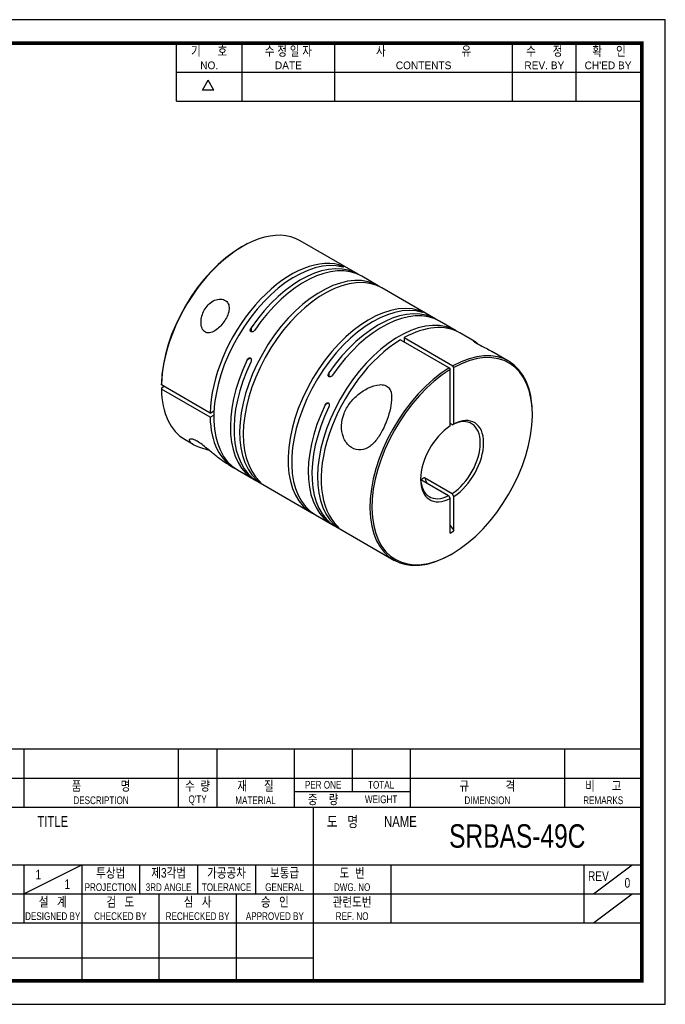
# Model space of a CAD drawing. Header units: millimetres. Extents: x 0 to 297, y 0 to 210.
# Tile 2 of 2: x 159 to 297, y 0 to 210. Entities that reach past the tile are written whole.
import ezdxf
from ezdxf.enums import TextEntityAlignment as Align

# ---------------------------------------------------------------- set-up
doc = ezdxf.new("R2010")
doc.units = ezdxf.units.MM
doc.header["$LTSCALE"] = 5
doc.layers.get('0').update_dxf_attribs({"linetype": 'CONTINUOUS'})
doc.layers.add('BM', color=2, linetype='CONTINUOUS')
doc.layers.add('D', color=7, linetype='CONTINUOUS')
doc.styles.get("Standard").update_dxf_attribs({"font": 'Gulim.ttf', "width": 0.8, "height": 3})

msp = doc.modelspace()

# ---------------------------------------------------------------- linework, layer by layer
for p, q in [((192.71392, 192.64074), (192.71392, 205)), ((206.72109, 192.64074), (206.72109, 205)), ((226.49591, 192.64074), (226.49591, 205)), ((264.39765, 192.64074), (264.39765, 205)), ((277.99284, 192.64074), (277.99284, 205)), ((192.71392, 198.82037), (291.58802, 198.82037)), ((198.25647, 194.97648), (199.49239, 197.11716)), ((200.72832, 194.97648), (199.49239, 197.11716)), ((200.72832, 194.97648), (198.25647, 194.97648)), ((192.71392, 192.64074), (291.58802, 192.64074)), ((292, 54.43705), (147.8086, 54.43705)), ((160.16787, 54.43705), (160.16787, 42.07779)), ((193.1259, 54.43705), (193.1259, 42.07779)), ((201.36541, 54.43705), (201.36541, 42.07779)), ((217.84443, 54.43705), (217.84443, 42.07779)), ((230.20369, 54.43705), (230.20369, 45.37359)), ((242.56295, 54.43705), (242.56295, 42.07779)), ((275.52098, 54.43705), (275.52098, 42.07779)), ((147.8086, 48.25742), (292, 48.25742)), ((217.84443, 45.37359), (242.56295, 45.37359)), ((147.8086, 42.07779), (292, 42.07779)), ((221.96418, 5), (221.96418, 42.07779)), ((147.8086, 29.71852), (292, 29.71852)), ((160.16787, 23.53889), (172.52713, 29.71852)), ((160.16787, 29.71852), (160.16787, 17.35926)), ((172.52713, 29.71852), (172.52713, 5)), ((184.88639, 29.71852), (184.88639, 23.53889)), ((197.24565, 29.71852), (197.24565, 23.53889)), ((209.60492, 29.71852), (209.60492, 23.53889)), ((238.4432, 29.71852), (238.4432, 17.35926)), ((279.64074, 29.71852), (279.64074, 17.35926)), ((281.70061, 23.53889), (289.94012, 29.71852)), ((147.8086, 23.53889), (221.96418, 23.53889)), ((189.00615, 23.53889), (189.00615, 5)), ((205.48516, 23.53889), (205.48516, 5)), ((221.96418, 23.53889), (292, 23.53889)), ((281.70061, 17.35926), (289.94012, 23.53889)), ((147.8086, 17.35926), (292, 17.35926)), ((147.8086, 9.87984), (221.96418, 9.87984))]:
    msp.add_line(p, q)
msp.add_lwpolyline([(297, 210), (0, 210), (0, 0), (297, 0)], close=True)
msp.add_lwpolyline([(292, 205, 0.8, 0.8, 0), (5, 205, 0.8, 0.8, 0), (5, 5, 0.8, 0.8, 0), (292, 5, 0.8, 0.8, 0)], format="xyseb", close=True)
at = {"layer": 'BM', "ltscale": 25.4}
for p, q in [((231.46889, 155.72337), (219.09452, 162.86772)), ((206.84452, 161.65426), (206.63239, 161.53179)), ((227.45668, 157.42343), (227.45668, 157.70245)), ((235.78224, 153.23306), (232.24671, 155.2743)), ((248.0859, 146.12954), (236.56006, 152.78399)), ((244.42725, 147.76124), (244.42725, 148.00651)), ((252.39925, 143.63923), (248.86372, 145.68047)), ((208.64764, 144.25063), (208.64764, 143.4453)), ((256.22517, 141.43033), (253.17707, 143.19015)), ((240.53816, 141.74712), (250.93263, 135.74587)), ((241.31598, 142.19619), (251.71045, 136.19494)), ((241.31598, 142.19619), (241.31598, 141.29805)), ((263.57154, 137.1889), (260.01955, 139.23964)), ((208.52484, 137.84373), (207.82741, 137.44106)), ((225.26465, 134.65679), (225.26465, 133.85147)), ((250.93263, 135.74587), (251.14476, 135.37838)), ((251.14476, 123.36798), (251.14476, 135.37838)), ((251.92258, 135.82746), (251.71045, 136.19494)), ((251.92258, 123.81705), (251.92258, 135.82746)), ((189.52477, 132.09961), (189.52482, 132.34459)), ((199.91924, 126.09836), (189.52477, 132.09961)), ((189.52482, 131.44644), (189.52477, 131.20146)), ((199.91924, 125.20021), (189.52477, 131.20146)), ((190.09046, 131.77301), (189.52482, 131.44644)), ((225.14185, 128.24989), (224.44442, 127.84723)), ((199.91924, 126.09836), (200.73202, 126.56762)), ((199.91924, 125.20021), (200.69706, 125.64928)), ((268.64565, 125.72841), (268.64565, 125.97336)), ((251.56903, 123.6122), (251.14476, 123.85715)), ((251.56903, 123.6122), (251.92258, 123.81705)), ((194.59452, 120.43247), (196.27675, 119.46124)), ((203.80761, 115.1133), (204.98899, 114.43123)), ((205.76681, 113.98215), (209.30234, 111.94091)), ((209.80731, 111.88472), (210.01972, 112.00736)), ((210.08016, 111.49184), (221.606, 104.83739)), ((244.8433, 111.92768), (250.79121, 108.49366)), ((245.62112, 112.37676), (251.56903, 108.94273)), ((250.79121, 108.49366), (251.14476, 107.88056)), ((251.14476, 100.51908), (251.14476, 107.88056)), ((251.92258, 108.32963), (251.56903, 108.94273)), ((251.92258, 100.96816), (251.92258, 108.32963)), ((222.38382, 104.38832), (225.91935, 102.34708)), ((226.42432, 102.29089), (226.63673, 102.41352)), ((226.69717, 101.898), (239.07154, 94.75366)), ((251.14476, 100.51908), (251.92258, 100.96816)), ((251.32154, 95.96711), (251.53367, 96.08959))]:
    msp.add_line(p, q, dxfattribs=at)
msp.add_arc((242.67315, 116.58463), 5.13777, 294.9855948, 305.0144052, dxfattribs=at)
for centre, major_axis, start_param, end_param in [((206.84452, 141.6501), (12.25, 21.21762), 0, 2.333743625), ((206.63239, 141.77257), (12.1, 20.95781), 0.785398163, 2.33346526), ((218.01681, 135.19977), (12.25, 21.21762), 0.154592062, 3.141592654), ((217.23899, 135.64885), (-12.25, -21.21762), 3.296184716, 5.475336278), ((219.21889, 134.50575), (-12.25, -21.21762), 3.109839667, 4.583308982), ((219.99671, 134.05668), (-12.25, -21.21762), 3.141592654, 4.583308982), ((223.53224, 132.01544), (-12.25, -21.21762), 3.109839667, 6.154105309), ((224.31006, 131.56636), (-12.25, -21.21762), 3.141592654, 6.154105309), ((233.856, 126.05501), (12.25, 21.21762), 0.129079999, 3.173345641), ((234.63382, 125.60594), (12.25, 21.21762), 0.129079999, 3.141592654), ((235.8359, 124.91192), (-12.25, -21.21762), 3.109839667, 4.583308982), ((236.61372, 124.46284), (-12.25, -21.21762), 3.141592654, 4.583308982), ((240.14925, 122.4216), (-12.25, -21.21762), 3.109839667, 6.154105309), ((240.92707, 121.97253), (-12.25, -21.21762), 3.141592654, 3.904539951), ((240.92707, 121.97253), (12.25, 21.21762), 0.807849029, 3.012512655), ((251.53367, 115.84881), (12.1, 20.95781), 0.808127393, 7.045854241), ((251.32154, 115.97128), (-12.25, -21.21762), 2.35619449, 3.904539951), ((221.55234, 133.15853), (12.25, 21.21762), 1.699876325, 3.173345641), ((222.33016, 132.70946), (12.25, 21.21762), 1.699876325, 3.141592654), ((251.32154, 115.97128), (-12.25, -21.21762), 3.949441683, 7.068583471), ((206.84452, 141.6501), (12.25, 21.21762), 2.378645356, 3.141592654), ((238.16935, 123.5647), (12.25, 21.21762), 1.699876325, 3.173345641), ((238.94717, 123.11562), (12.25, 21.21762), 1.699876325, 3.141592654), ((217.23899, 135.64885), (12.25, 21.21762), 2.378645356, 3.173345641), ((251.18012, 116.05293), (-4.5, -7.79423), 0.846547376, 3.865841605), ((251.53367, 115.84881), (-4.75, -8.22724), 0.843325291, 3.869063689), ((251.53367, 115.84881), (4.75, 8.22724), 0.843325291, 3.869063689), ((251.18012, 116.05293), (4.5, 7.79423), 2.383600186, 3.865841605), ((267.83248, 116.27747), (-18.75, 32.47595), 1.363240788, 1.398676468), ((267.83248, 116.27747), (-18.75, 32.47595), 1.675499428, 1.712693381)]:
    msp.add_ellipse(centre, major_axis=major_axis, ratio=0.577350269, start_param=start_param, end_param=end_param, dxfattribs=at)
for points, knots in [([(227.45668, 157.70245), (227.50977, 157.68833), (227.57442, 157.66713), (227.6459, 157.64033), (227.71747, 157.6135), (227.79862, 157.57998), (227.88159, 157.54268), (227.93514, 157.5186), (227.99079, 157.49235), (228.04427, 157.46581), (228.0981, 157.43911), (228.15137, 157.41126), (228.1977, 157.38553), (228.21044, 157.37845), (228.22275, 157.37148), (228.2345, 157.36469), (228.27155, 157.3433), (228.3036, 157.32337), (228.32817, 157.30651), (228.35265, 157.28971), (228.37045, 157.27548), (228.38138, 157.26431), (228.39315, 157.25228), (228.39732, 157.24348), (228.39494, 157.23773), (228.39208, 157.23081), (228.37976, 157.22813), (228.36, 157.22907), (228.33623, 157.2302), (228.30118, 157.23658), (228.25775, 157.24738), (228.25026, 157.24925), (228.24251, 157.25124), (228.2345, 157.25337)], [0, 0, 0, 0, 0.144342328, 0.144342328, 0.144342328, 0.289400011, 0.289400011, 0.289400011, 0.382151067, 0.382151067, 0.382151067, 0.475889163, 0.475889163, 0.475889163, 0.501187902, 0.501187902, 0.501187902, 0.582084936, 0.582084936, 0.582084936, 0.662509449, 0.662509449, 0.662509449, 0.749041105, 0.749041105, 0.749041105, 0.853152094, 0.853152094, 0.853152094, 0.978588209, 0.978588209, 0.978588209, 1, 1, 1, 1]), ([(198.85421, 148.34862), (198.35747, 147.56719), (198.05872, 146.68012), (197.95546, 145.35841), (197.9801, 144.91047), (198.20029, 144.09043), (198.40455, 143.71438), (199.00554, 143.24537), (199.39886, 143.16784), (200.17307, 143.27819), (200.55979, 143.44819), (201.66058, 144.12784), (202.31857, 144.79405), (203.38646, 146.28165), (203.80835, 147.14002), (204.00033, 148.38348), (203.98842, 148.79404), (203.76571, 149.51942), (203.55283, 149.83389), (202.95036, 150.27486), (202.56567, 150.39762), (201.73874, 150.42574), (201.29783, 150.33135), (200.06072, 149.80069), (199.35096, 149.13004), (198.85421, 148.34862)], [0, 0, 0, 0, 0.125, 0.125, 0.1875, 0.1875, 0.25, 0.25, 0.3125, 0.3125, 0.375, 0.375, 0.5, 0.5, 0.625, 0.625, 0.6875, 0.6875, 0.75, 0.75, 0.8125, 0.8125, 0.875, 0.875, 1, 1, 1, 1]), ([(244.42725, 148.00651), (244.47927, 147.99028), (244.54232, 147.96723), (244.61216, 147.93886), (244.67318, 147.91406), (244.74104, 147.88453), (244.81145, 147.85197), (244.8665, 147.82651), (244.92447, 147.79857), (244.98113, 147.77009), (245.02816, 147.74645), (245.07539, 147.72186), (245.11878, 147.69839), (245.14946, 147.68178), (245.17873, 147.66546), (245.20506, 147.65026), (245.24163, 147.62915), (245.27333, 147.60971), (245.2977, 147.59353), (245.32198, 147.5774), (245.33975, 147.56403), (245.35086, 147.55376), (245.36557, 147.54019), (245.36918, 147.53161), (245.36372, 147.52744), (245.35685, 147.52219), (245.33553, 147.52368), (245.30366, 147.53049), (245.2777, 147.53604), (245.24429, 147.5452), (245.20506, 147.55744)], [0, 0, 0, 0, 0.14226594, 0.14226594, 0.14226594, 0.266443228, 0.266443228, 0.266443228, 0.363307, 0.363307, 0.363307, 0.443608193, 0.443608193, 0.443608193, 0.500035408, 0.500035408, 0.500035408, 0.579014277, 0.579014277, 0.579014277, 0.657494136, 0.657494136, 0.657494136, 0.761699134, 0.761699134, 0.761699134, 0.893339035, 0.893339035, 0.893339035, 1, 1, 1, 1]), ([(209.42546, 143.80155), (209.37344, 143.72525), (209.31039, 143.65377), (209.24054, 143.59318), (209.17952, 143.54025), (209.11167, 143.49428), (209.04126, 143.46102), (208.9862, 143.43502), (208.92824, 143.41627), (208.87158, 143.40836), (208.82455, 143.40179), (208.77732, 143.40266), (208.73393, 143.41219), (208.70325, 143.41894), (208.67397, 143.4301), (208.64764, 143.4453), (208.61108, 143.46641), (208.57937, 143.496), (208.55501, 143.53081), (208.53072, 143.56549), (208.51296, 143.60614), (208.50185, 143.64916), (208.48714, 143.70608), (208.48353, 143.76867), (208.48899, 143.83123), (208.49586, 143.9101), (208.51718, 143.99138), (208.54904, 144.06862), (208.575, 144.13156), (208.60842, 144.19309), (208.64764, 144.25063)], [0, 0, 0, 0, 0.14226594, 0.14226594, 0.14226594, 0.266443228, 0.266443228, 0.266443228, 0.363307, 0.363307, 0.363307, 0.443608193, 0.443608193, 0.443608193, 0.500035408, 0.500035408, 0.500035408, 0.579014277, 0.579014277, 0.579014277, 0.657494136, 0.657494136, 0.657494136, 0.761699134, 0.761699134, 0.761699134, 0.893339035, 0.893339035, 0.893339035, 1, 1, 1, 1]), ([(257.17504, 140.74361), (256.99389, 140.88712), (256.83217, 141.0123), (256.30843, 141.39713), (256.06291, 141.53291), (256.02014, 141.4942), (256.06272, 141.43931), (256.35315, 141.22121), (256.61019, 141.05611), (257.31714, 140.65957), (257.74559, 140.43873), (258.56509, 140.01964), (258.96417, 139.81614), (259.57798, 139.48844), (259.81065, 139.35975), (260.02759, 139.23435)], [0.4537232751, 0.4537232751, 0.4537232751, 0.4537232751, 0.5, 0.5, 0.625, 0.625, 0.6875, 0.6875, 0.75, 0.75, 0.8125, 0.8125, 0.875, 0.875, 0.9166662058, 0.9166662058, 0.9166662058, 0.9166662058]), ([(207.82741, 137.44106), (207.86748, 137.52427), (207.91896, 137.60243), (207.97846, 137.66899), (208.03044, 137.72714), (208.08994, 137.77793), (208.15335, 137.81523), (208.20292, 137.8444), (208.2561, 137.86591), (208.3091, 137.87594), (208.35309, 137.88426), (208.398, 137.88474), (208.44002, 137.87599), (208.46974, 137.8698), (208.49851, 137.85893), (208.52484, 137.84373), (208.56141, 137.82262), (208.59409, 137.79246), (208.62029, 137.7566), (208.6464, 137.72086), (208.66686, 137.67865), (208.68131, 137.63371), (208.70042, 137.57425), (208.70965, 137.50841), (208.71053, 137.44219), (208.71165, 137.35871), (208.69969, 137.27202), (208.67786, 137.18898), (208.66008, 137.12132), (208.63544, 137.05473), (208.60523, 136.99199)], [0, 0, 0, 0, 0.14226594, 0.14226594, 0.14226594, 0.266443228, 0.266443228, 0.266443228, 0.363307, 0.363307, 0.363307, 0.443608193, 0.443608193, 0.443608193, 0.500035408, 0.500035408, 0.500035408, 0.579014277, 0.579014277, 0.579014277, 0.657494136, 0.657494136, 0.657494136, 0.761699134, 0.761699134, 0.761699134, 0.893339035, 0.893339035, 0.893339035, 1, 1, 1, 1]), ([(226.04247, 134.20772), (225.99045, 134.13141), (225.9274, 134.05993), (225.85755, 133.99935), (225.79653, 133.94642), (225.72868, 133.90044), (225.65827, 133.86719), (225.60321, 133.84118), (225.54525, 133.82244), (225.48859, 133.81453), (225.44156, 133.80796), (225.39432, 133.80882), (225.35094, 133.81836), (225.32026, 133.8251), (225.29098, 133.83626), (225.26465, 133.85147), (225.22809, 133.87258), (225.19638, 133.90216), (225.17201, 133.93697), (225.14773, 133.97165), (225.12997, 134.01231), (225.11885, 134.05532), (225.10415, 134.11224), (225.10054, 134.17483), (225.10599, 134.2374), (225.11287, 134.31626), (225.13419, 134.39754), (225.16605, 134.47479), (225.19201, 134.53773), (225.22543, 134.59926), (225.26465, 134.65679)], [0, 0, 0, 0, 0.14226594, 0.14226594, 0.14226594, 0.266443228, 0.266443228, 0.266443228, 0.363307, 0.363307, 0.363307, 0.443608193, 0.443608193, 0.443608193, 0.500035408, 0.500035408, 0.500035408, 0.579014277, 0.579014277, 0.579014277, 0.657494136, 0.657494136, 0.657494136, 0.761699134, 0.761699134, 0.761699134, 0.893339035, 0.893339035, 0.893339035, 1, 1, 1, 1]), ([(236.64626, 122.35874), (237.45101, 123.90094), (238.02629, 125.54689), (238.53202, 127.91884), (238.64083, 128.7042), (238.62014, 130.19271), (238.49286, 130.92291), (237.84872, 131.71711), (237.55519, 131.92075), (236.84863, 132.15405), (236.44896, 132.1832), (235.24453, 132.09331), (234.42801, 131.81589), (232.90959, 131.08379), (232.18363, 130.61104), (230.87007, 129.53319), (230.27272, 128.92251), (229.22693, 127.546), (228.79663, 126.80489), (228.1618, 125.19206), (227.96915, 124.3443), (227.90513, 122.60691), (228.04089, 121.74651), (228.63362, 120.21406), (229.09416, 119.54033), (230.20923, 118.57876), (230.86852, 118.28754), (232.20557, 118.16879), (232.8844, 118.33789), (234.15046, 119.04733), (234.7394, 119.58497), (235.78544, 120.85752), (236.24389, 121.58764), (236.64626, 122.35874)], [0, 0, 0, 0, 0.125, 0.125, 0.1875, 0.1875, 0.25, 0.25, 0.28125, 0.28125, 0.3125, 0.3125, 0.375, 0.375, 0.4375, 0.4375, 0.5, 0.5, 0.5625, 0.5625, 0.625, 0.625, 0.6875, 0.6875, 0.75, 0.75, 0.8125, 0.8125, 0.875, 0.875, 0.9375, 0.9375, 1, 1, 1, 1]), ([(224.44442, 127.84723), (224.48449, 127.93043), (224.53597, 128.00859), (224.59547, 128.07515), (224.64745, 128.1333), (224.70695, 128.1841), (224.77036, 128.2214), (224.81993, 128.25056), (224.87311, 128.27207), (224.92611, 128.2821), (224.9701, 128.29042), (225.015, 128.2909), (225.05703, 128.28215), (225.08675, 128.27597), (225.11552, 128.26509), (225.14185, 128.24989), (225.17842, 128.22878), (225.2111, 128.19863), (225.2373, 128.16276), (225.26341, 128.12703), (225.28387, 128.08481), (225.29832, 128.03987), (225.31743, 127.98041), (225.32666, 127.91457), (225.32754, 127.84835), (225.32865, 127.76488), (225.3167, 127.67819), (225.29487, 127.59515), (225.27709, 127.52749), (225.25245, 127.46089), (225.22224, 127.39816)], [0, 0, 0, 0, 0.14226594, 0.14226594, 0.14226594, 0.266443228, 0.266443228, 0.266443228, 0.363307, 0.363307, 0.363307, 0.443608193, 0.443608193, 0.443608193, 0.500035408, 0.500035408, 0.500035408, 0.579014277, 0.579014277, 0.579014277, 0.657494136, 0.657494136, 0.657494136, 0.761699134, 0.761699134, 0.761699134, 0.893339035, 0.893339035, 0.893339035, 1, 1, 1, 1]), ([(203.81302, 115.11017), (203.31525, 115.39758), (202.79274, 115.74412), (201.66245, 116.56627), (201.05078, 117.05138), (199.79473, 118.08344), (199.13386, 118.64851), (198.10557, 119.45417), (197.75849, 119.71175), (197.10209, 120.13964), (196.79735, 120.30452), (196.0501, 120.61167), (195.7688, 120.59136), (195.46832, 120.4379), (195.44281, 120.29674), (195.64752, 119.83188), (196.15386, 119.46092), (197.08645, 119.07072)], [0.5040458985, 0.5040458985, 0.5040458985, 0.5040458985, 0.5625, 0.5625, 0.625, 0.625, 0.6875, 0.6875, 0.71875, 0.71875, 0.75, 0.75, 0.8125, 0.8125, 0.875, 0.875, 1, 1, 1, 1]), ([(197.08645, 119.07072), (197.55274, 118.87562), (198.10993, 118.67975), (199.06589, 118.36916), (199.37155, 118.27271), (199.69063, 118.17202)], [0, 0, 0, 0, 0.0625, 0.0625, 0.08938872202, 0.08938872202, 0.08938872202, 0.08938872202]), ([(210.58513, 111.43565), (210.6252, 111.39871), (210.65557, 111.36782), (210.67312, 111.34574), (210.68845, 111.32645), (210.69434, 111.31341), (210.68793, 111.30901), (210.68293, 111.30558), (210.67018, 111.30741), (210.6487, 111.31558), (210.63087, 111.32236), (210.60651, 111.33375), (210.57655, 111.34947), (210.55537, 111.36058), (210.53107, 111.37404), (210.50474, 111.38924), (210.46818, 111.41035), (210.4267, 111.43542), (210.38437, 111.46198), (210.3422, 111.48843), (210.29811, 111.51701), (210.2553, 111.54557), (210.19865, 111.58336), (210.14264, 111.62219), (210.09119, 111.65922), (210.02633, 111.70589), (209.9666, 111.75119), (209.91563, 111.7922), (209.8741, 111.82562), (209.83752, 111.85687), (209.80731, 111.88472)], [0, 0, 0, 0, 0.14226594, 0.14226594, 0.14226594, 0.266443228, 0.266443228, 0.266443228, 0.363307, 0.363307, 0.363307, 0.443608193, 0.443608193, 0.443608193, 0.500035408, 0.500035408, 0.500035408, 0.579014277, 0.579014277, 0.579014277, 0.657494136, 0.657494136, 0.657494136, 0.761699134, 0.761699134, 0.761699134, 0.893339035, 0.893339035, 0.893339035, 1, 1, 1, 1]), ([(227.20214, 101.84181), (227.24221, 101.80488), (227.27258, 101.77398), (227.29013, 101.7519), (227.30546, 101.73261), (227.31135, 101.71957), (227.30494, 101.71518), (227.29993, 101.71174), (227.28719, 101.71358), (227.26571, 101.72175), (227.24788, 101.72853), (227.22352, 101.73991), (227.19356, 101.75563), (227.17238, 101.76675), (227.14808, 101.7802), (227.12175, 101.7954), (227.08519, 101.81651), (227.04371, 101.84159), (227.00138, 101.86814), (226.95921, 101.8946), (226.91512, 101.92318), (226.87231, 101.95174), (226.81566, 101.98953), (226.75965, 102.02836), (226.7082, 102.06538), (226.64334, 102.11205), (226.5836, 102.15735), (226.53264, 102.19837), (226.49111, 102.23178), (226.45453, 102.26304), (226.42432, 102.29089)], [0, 0, 0, 0, 0.14226594, 0.14226594, 0.14226594, 0.266443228, 0.266443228, 0.266443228, 0.363307, 0.363307, 0.363307, 0.443608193, 0.443608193, 0.443608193, 0.500035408, 0.500035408, 0.500035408, 0.579014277, 0.579014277, 0.579014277, 0.657494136, 0.657494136, 0.657494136, 0.761699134, 0.761699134, 0.761699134, 0.893339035, 0.893339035, 0.893339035, 1, 1, 1, 1])]:
    msp.add_open_spline(points, degree=3, knots=knots, dxfattribs=at)

# ---------------------------------------------------------------- texts
at = {"layer": 'D', "width": 0.8}
for s, height, p in [('기      호', 2.059877, (199.71751, 203.3521)), ('수 정 일 자', 2.059877, (216.6085, 203.3521)), ('사                           유', 2.0598771, (245.44678, 203.3521)), ('수      정', 2.059877, (271.19524, 203.3521)), ('확     인', 2.059877, (284.99642, 203.3521)), ('품              명', 2.0598771, (176.64688, 46.60952)), ('수  량', 2.059877, (197.24565, 46.60952)), ('재      질', 2.059877, (209.60492, 46.60952)), ('PER ONE', 1.647902, (224.02406, 46.8155)), ('TOTAL', 1.647902, (236.38332, 46.8155)), ('규             격', 2.0598771, (259.04197, 46.60952)), ('비      고', 2.059877, (283.76049, 46.60952)), ('DESCRIPTION', 1.6479017, (176.64688, 43.5197)), ("Q'TY", 1.647902, (197.24565, 43.5197)), ('MATERIAL', 1.647902, (209.60492, 43.5197)), ('중    량', 2.059877, (224.02406, 43.72569)), ('WEIGHT', 1.647902, (236.38332, 43.72569)), ('DIMENSION', 1.647902, (259.04197, 43.5197)), ('REMARKS', 1.647902, (283.76049, 43.5197)), ('TITLE', 2.307062, (166.3475, 38.98797)), ('도   명', 2.307062, (228.14381, 38.98797)), ('NAME', 2.307062, (240.50307, 38.98797)), ('SRBAS-49C', 5, (265.42755, 35.89816)), ('투상법', 2.059877, (178.70676, 28.07062)), ('제3각법', 2.059877, (191.06602, 28.07062)), ('가공공차', 2.059877, (203.42529, 28.07062)), ('보통급', 2.059877, (215.78455, 28.07062)), ('도  번', 2.059877, (230.20369, 28.07062)), ('1', 2.05988, (163.25768, 27.65865)), ('REV', 2.059877, (282.73055, 27.34967)), ('1', 2.05988, (169.43731, 25.59877)), ('PROJECTION', 1.647902, (178.70676, 24.98081)), ('3RD ANGLE', 1.647902, (191.06602, 24.98081)), ('TOLERANCE', 1.647902, (203.42529, 24.98081)), ('GENERAL', 1.647902, (215.78455, 24.98081)), ('DWG. NO', 1.647902, (230.20369, 24.98081)), ('0', 2.05988, (288.91018, 25.90775)), ('설   계', 2.059877, (166.3475, 21.89099)), ('검   도', 2.059877, (180.76664, 21.89099)), ('심   사', 2.059877, (197.24565, 21.89099)), ('승   인', 2.059877, (213.72467, 21.89099)), ('관련도번', 2.059877, (230.20369, 21.89099)), ('REF. NO', 1.647902, (230.20369, 18.80118))]:
    msp.add_text(s, height=height, dxfattribs=at).set_placement(p, align=Align.MIDDLE)
at = {"layer": 'D'}
for s, p in [('NO.', (199.71751, 200.26228)), ('DATE', (216.6085, 200.26228)), ('CONTENTS', (245.44678, 200.26228)), ('REV. BY', (271.19524, 200.26228)), ("CH'ED BY", (284.79043, 200.26228))]:
    msp.add_text(s, height=1.647902, dxfattribs=at).set_placement(p, align=Align.MIDDLE)
at = {"layer": 'D', "width": 0.8}
for s, height, p in [('DESIGNED BY', 1.6479017, (166.3475, 17.97719)), ('CHECKED BY', 1.647902, (180.76664, 17.97719)), ('RECHECKED BY', 1.6479017, (197.24565, 17.97719)), ('APPROVED BY', 1.6479017, (213.72467, 17.97719))]:
    msp.add_text(s, height=height, dxfattribs=at).set_placement(p, align=Align.CENTER)

doc.saveas('drawing.dxf')
